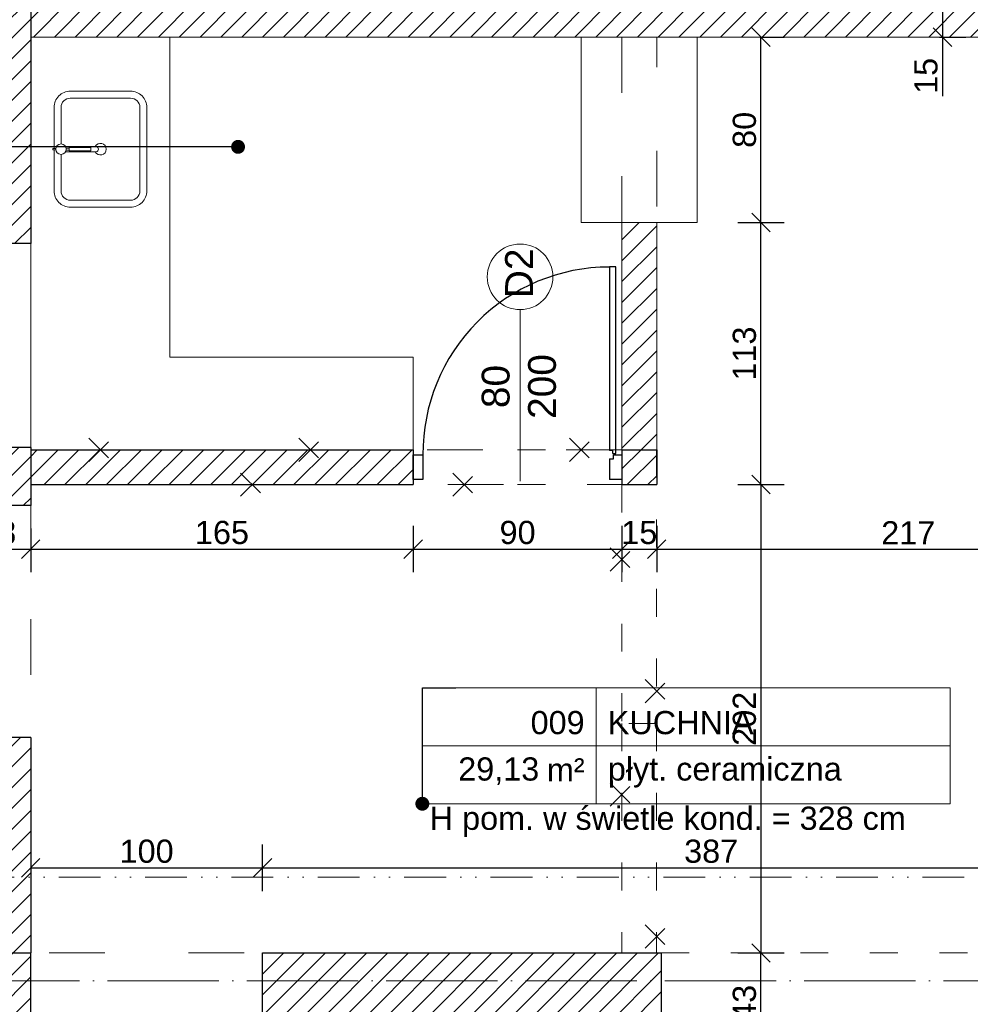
# Model space of a CAD drawing. Header units: millimetres. Extents: x -2720 to 125583, y -8970 to 34912.
# Tile 46 of 105: x 14799 to 15209, y 18342 to 18766. Entities that reach past the tile are written whole.
import ezdxf
from ezdxf import colors
from ezdxf.entities.mleader import LeaderData, LeaderLine
from ezdxf.enums import TextEntityAlignment as Align
from ezdxf.math import Vec2, Vec3

# ---------------------------------------------------------------- set-up
doc = ezdxf.new("R2010")
doc.units = ezdxf.units.MM
for name, pattern in [('1KS_2KP-50', [37.05, 12, 6, -6.35, 0, -6.35, 0, -6.35]), ('ACAD_ISO03W100', [30, 12, -18]), ('ACAD_ISO04W100', [30, 24, -3, 0, -3]), ('DASHED', [19.05, 12.7, -6.35]), ('KRESKOWA', [0.4, 0.24, -0.16])]:
    doc.linetypes.add(name, pattern=pattern)
for name, color, linetype, lineweight, true_color in [('A_DZIAŁOWA_PROJEKTOWANE', 7, 'Continuous', 18, 0x007cb0), ('A_HATCH', 7, 'Continuous', 5, 0x999999), ('A_HATCH_PROJEKTOWANE', 7, 'Continuous', 9, 0x0089b6), ('A_WIDOK 2PLAN', 7, 'Continuous', 9, 0x666666)]:
    doc.layers.add(name, color=color, linetype=linetype, lineweight=lineweight, true_color=true_color)
for name, color, linetype, lineweight in [('A_KONST_ISTNIEJĄCE', 83, 'Continuous', 25), ('A_LINIA PRZEKROJOWA', 223, '1KS_2KP-50', 15), ('A_OPISY', 40, 'Continuous', 9), ('A_OSIE KONSTRUKCYJNE', 150, 'ACAD_ISO04W100', 5), ('A_WIDOK', 141, 'Continuous', 13), ('A_WIDOK-NAD', 221, 'DASHED', 13), ('A_WYMIAROWANIE', 7, 'Continuous', 9), ('A_WYPOSAŻENIE', 181, 'Continuous', 9)]:
    doc.layers.add(name, color=color, linetype=linetype, lineweight=lineweight)
doc.layers.add('A_NIEWIDOCZNE  POMOCNICZE', color=252, linetype='ACAD_ISO03W100', lineweight=5, plot=False)
doc.styles.add('ARIAL', font='arial.ttf')
doc.styles.get("Standard").update_dxf_attribs({"font": 'arial.ttf'})
doc.dimstyles.new('1 do 100', dxfattribs={"dimtxt": 10, "dimasz": 8, "dimexe": 10, "dimexo": 10, "dimgap": 2, "dimtad": 1, "dimdec": 0, "dimtxsty": 'Standard', "dimblk": 'OBLIQUE', "dimcen": 2.5, "dimadec": 0, "dimazin": 0, "dimtfac": 1, "dimtdec": 0, "dimtmove": 0, "dimatfit": 3, "dimldrblk": 'OBLIQUE', "dimfxl": 10, "dimfxlon": 1, "dimarcsym": 0})
pattern_1 = [(45, (-1713.23, 355.087), (-4.490128, 4.490128), [])]

# ---------------------------------------------------------------- blocks, each defined once
blk = doc.blocks.new('FOTEL-K')
at = {"linetype": 'KRESKOWA', "ltscale": 5, "transparency": 33554687}
for p, q in [((-1.701, 11.602), (-11.602, -1.701)), ((11.602, 1.701), (-1.701, 11.602)), ((0.579, -9.418), (-0.579, 9.418)), ((3.475, 2.644), (3.778, -2.29)), ((-3.773, 2.198), (-3.469, -2.735)), ((-2.395, 1.565), (-2.217, 1.576)), ((-2.334, 0.57), (-2.395, 1.565)), ((-2.217, 1.576), (-2.16, 0.649)), ((11.602, 1.701), (1.701, -11.602)), ((2.185, 1.847), (2.007, 1.836)), ((2.007, 1.836), (2.064, 0.908)), ((2.246, 0.852), (2.185, 1.847)), ((9.418, 0.579), (-9.418, -0.579)), ((2.533, 0.749), (2.85, -4.401)), ((-2.29, -4.717), (-2.606, 0.433)), ((2.923, 0.336), (2.56, 0.314)), ((2.938, 0.09), (2.575, 0.068)), ((-2.579, -0.002), (-2.988, -0.027)), ((-2.564, -0.248), (-2.973, -0.273)), ((1.701, -11.602), (-11.602, -1.701)), ((-1.931, -6.611), (-2.025, -5.088)), ((-1.76, -6.6), (-1.853, -5.077)), ((2.447, -4.856), (-1.834, -5.12)), ((2.555, -6.335), (2.461, -4.812)), ((2.726, -6.325), (2.633, -4.801))]:
    blk.add_line(p, q, dxfattribs=at)
for points in [[(3.332, -2.811), (3.246, -2.816, -0.414214), (3.109, -2.695), (2.756, 3.056, -0.414214), (2.877, 3.192), (2.963, 3.198, -0.414214), (3.099, 3.077), (3.453, -2.674, -0.414214)], [(-2.923, -3.195), (-3.009, -3.201, -0.414214), (-3.145, -3.08), (-3.499, 2.671, -0.414214), (-3.378, 2.808), (-3.292, 2.813, -0.414214), (-3.155, 2.693), (-2.802, -3.059, -0.414214)], [(3.416, -5.587), (3.339, -5.592, -0.414214), (3.248, -5.512), (3.156, -4.014, -0.414214), (3.237, -3.923), (3.314, -3.918, -0.414214), (3.405, -3.999), (3.497, -5.496, -0.414214)], [(-2.706, -5.964), (-2.629, -5.959, 0.414214), (-2.549, -5.868), (-2.641, -4.37, 0.414214), (-2.732, -4.29), (-2.809, -4.295, 0.414214), (-2.89, -4.386), (-2.798, -5.883, 0.414214)]]:
    blk.add_lwpolyline(points, format="xyb", close=True, dxfattribs=at)
for points in [[(-1.85, -7.934), (-1.931, -6.611), (-0.046, -6.495), (0.035, -7.818)], [(2.808, -7.648), (2.726, -6.325), (0.841, -6.441), (0.922, -7.764)]]:
    blk.add_lwpolyline(points, close=True, dxfattribs=at)
blk.add_circle((0, 0), 8.291, dxfattribs=at)
for centre, radius, start, end in [((0.309, -5.033), 6.195, 68.9594, 118.0744), ((0.331, -5.388), 6.195, 68.9594, 118.0744), ((2.421, -4.427), 0.43, 273.5169, 3.5169), ((-1.86, -4.69), 0.43, 183.5169, 273.5169)]:
    blk.add_arc(centre, radius, start, end, dxfattribs=at)
blk = doc.blocks.new('um1')
at = {"layer": 'A_WYPOSAŻENIE'}
for points in [[(-2506.53, 3366.08), (-2506.53, 3367.35), (-2506.01, 3367.35), (-2506.01, 3366.08)], [(-2506.77, 3361.66), (-2506.77, 3360.3), (-2505.77, 3360.3), (-2505.77, 3361.66)]]:
    blk.add_lwpolyline(points, dxfattribs=at)
at = {"layer": 'A_WYPOSAŻENIE', "ltscale": 0.5}
for points in [[(-2506.53, 3366.84), (-2524.27, 3366.84, 0.414214), (-2531.27, 3359.84), (-2531.27, 3333.84, 0.414214), (-2524.27, 3326.84), (-2488.27, 3326.84, 0.414214), (-2481.27, 3333.84), (-2481.27, 3359.84, 0.414214), (-2488.27, 3366.84), (-2506.01, 3366.84)], [(-2508.52, 3363.84), (-2524.27, 3363.84, 0.414214), (-2528.27, 3359.84), (-2528.27, 3333.84, 0.414214), (-2524.27, 3329.84), (-2488.27, 3329.84, 0.414214), (-2484.27, 3333.84), (-2484.27, 3359.84, 0.414214), (-2488.27, 3363.84), (-2504.02, 3363.84)]]:
    blk.add_lwpolyline(points, format="xyb", dxfattribs=at)
at = {"layer": 'A_WYPOSAŻENIE'}
blk.add_lwpolyline([(-2507.42, 3361.92), (-2507.42, 3348.69, 0.869565), (-2505.12, 3348.69), (-2505.12, 3361.92)], format="xyb", dxfattribs=at)
blk.add_lwpolyline([(-2507.02, 3360.3), (-2505.52, 3360.3), (-2505.52, 3350.99), (-2507.02, 3350.99)], close=True, dxfattribs=at)
blk.add_circle((-2506.27, 3363.85), 2.25, dxfattribs=at)
at = {"layer": 'A_WYPOSAŻENIE', "ltscale": 0.5}
blk.add_arc((-2506.27, 3346.84), 2.5, 117.3871, 62.6129, dxfattribs=at)
blk = doc.blocks.new('*U109')
at = {"lineweight": 5}
for p, q in [((-75, -25), (-75, 25)), ((-75, 25), (0, 25)), ((0, 0), (0, 25)), ((0, 25), (152.71, 25)), ((152.71, 25), (152.71, -25)), ((-75, -25), (0, -25)), ((152.71, -25), (0, -25))]:
    blk.add_line(p, q, dxfattribs=at)
at = {"lineweight": 5, "ltscale": 18.5}
for p, q in [((0, 25), (0, -25)), ((-75, 0), (152.71, 0))]:
    blk.add_line(p, q, dxfattribs=at)
at = {"lineweight": 5, "ltscale": 18.5, "insert": (-5, -10.38), "char_height": 10, "attachment_point": 6, "style": 'ARIAL'}
blk.add_mtext('\\A1;m²', dxfattribs=at)
at = {"lineweight": 5, "style": 'ARIAL'}
blk.add_attdef('1NR', text='', height=10, dxfattribs=at).set_placement((-5, 5), align=Align.RIGHT)
blk.add_attdef('2POM', (5, 5), '', height=10, dxfattribs=at)
blk.add_attdef('4PL2', text='', height=10, dxfattribs=at).set_placement((-24.57, -5), align=Align.TOP_RIGHT)
blk.add_attdef('3POS', text='', height=10, dxfattribs=at).set_placement((5, -5), align=Align.TOP_LEFT)
blk = doc.blocks.new('_Dot')
at = {"color": 0, "linetype": 'ByBlock', "lineweight": -2}
blk.add_line((-0.5, 0), (-1, 0), dxfattribs=at)
at = {"color": 0, "linetype": 'ByBlock', "const_width": 0.5}
blk.add_lwpolyline([(-0.25, 0, 1), (0.25, 0, 1)], format="xyb", close=True, dxfattribs=at)
blk = doc.blocks.new('OSI')
at = {"layer": 'A_OSIE KONSTRUKCYJNE', "ltscale": 2}
blk.add_line((16013.11, 20727.12), (19027.17, 20727.12), dxfattribs=at)
blk = doc.blocks.new('ROZBIÓRKI_DOM')
at = {"layer": 'A_OPISY', "color": 22, "linetype": 'ACAD_ISO03W100', "true_color": 0xe22908}
for p, q in [((19100.19, 7989.89), (19110.19, 7979.89)), ((19100.19, 7979.89), (19110.19, 7989.89)), ((19190.86, 7989.89), (19200.86, 7979.89)), ((19190.86, 7979.89), (19200.86, 7989.89)), ((19307.52, 7989.89), (19317.52, 7979.89)), ((19307.52, 7979.89), (19317.52, 7989.89)), ((19165.72, 7974.89), (19175.72, 7964.89)), ((19165.72, 7964.89), (19175.72, 7974.89)), ((19257.23, 7974.89), (19267.23, 7964.89)), ((19257.23, 7964.89), (19267.23, 7974.89)), ((19325.15, 7942.59), (19335.15, 7932.59)), ((19325.15, 7932.59), (19335.15, 7942.59)), ((19340.15, 7885.83), (19350.15, 7875.83)), ((19340.15, 7875.83), (19350.15, 7885.83)), ((19345.15, 7866.89), (19330.15, 7866.89)), ((19330.15, 7866.89), (19330.15, 7767.89)), ((19345.15, 7866.89), (19345.15, 7767.89)), ((19325.15, 7841.2), (19335.15, 7831.2)), ((19325.15, 7831.2), (19335.15, 7841.2)), ((19340.15, 7779.98), (19350.15, 7769.98)), ((19340.15, 7769.98), (19350.15, 7779.98))]:
    blk.add_line(p, q, dxfattribs=at)
for points in [[(19075.15, 7984.89), (19345.15, 7984.89), (19345.15, 7866.89)], [(19075.15, 7969.89), (19330.15, 7969.89), (19330.15, 7866.89)]]:
    blk.add_lwpolyline(points, dxfattribs=at)
blk = doc.blocks.new('_Oblique')
at = {"color": 0, "linetype": 'ByBlock', "lineweight": -2}
blk.add_line((-0.5, -0.5), (0.5, 0.5), dxfattribs=at)
blk = doc.blocks.new('*D355')
at = {"layer": 'A_WYMIAROWANIE', "color": 0, "lineweight": -2, "ltscale": 2, "transparency": 16777216}
for p, q in [((14903.26, 18390.38), (14903.26, 18410.38)), ((14803.26, 18400.38), (14803.26, 18390.38)), ((14803.26, 18400.38), (14903.26, 18400.38))]:
    blk.add_line(p, q, dxfattribs=at)
at = {"layer": 'Defpoints', "color": 0, "ltscale": 2, "transparency": 16777216}
for p in [(14803.26, 18410.16), (14903.26, 18400.38), (14903.26, 18363.66)]:
    blk.add_point(p, dxfattribs=at)
at = {"layer": 'A_WYMIAROWANIE', "color": 0, "lineweight": -2, "ltscale": 2, "transparency": 16777216, "xscale": 8, "yscale": 8, "zscale": 8, "rotation": 180}
blk.add_blockref('_Oblique', (14803.26, 18400.38), dxfattribs=at)
at = {"layer": 'A_WYMIAROWANIE', "color": 0, "lineweight": -2, "ltscale": 2, "transparency": 16777216, "xscale": 8, "yscale": 8, "zscale": 8}
blk.add_blockref('_Oblique', (14903.26, 18400.38), dxfattribs=at)
at = {"layer": 'A_WYMIAROWANIE', "color": 0, "ltscale": 2, "transparency": 16777216, "insert": (14853.26, 18407.49), "char_height": 10, "attachment_point": 5}
blk.add_mtext('100', dxfattribs=at)
blk = doc.blocks.new('*D356')
at = {"layer": 'A_WYMIAROWANIE', "color": 0, "lineweight": -2, "ltscale": 2, "transparency": 16777216}
for p, q in [((14903.26, 18390.38), (14903.26, 18410.38)), ((15290.26, 18410.38), (15290.26, 18390.38)), ((14903.26, 18400.38), (15290.26, 18400.38))]:
    blk.add_line(p, q, dxfattribs=at)
at = {"layer": 'Defpoints', "color": 0, "ltscale": 2, "transparency": 16777216}
for p in [(15290.26, 18463.66), (15290.26, 18400.38), (14903.26, 18363.66)]:
    blk.add_point(p, dxfattribs=at)
at = {"layer": 'A_WYMIAROWANIE', "color": 0, "lineweight": -2, "ltscale": 2, "transparency": 16777216, "xscale": 8, "yscale": 8, "zscale": 8, "rotation": 180}
blk.add_blockref('_Oblique', (14903.26, 18400.38), dxfattribs=at)
at = {"layer": 'A_WYMIAROWANIE', "color": 0, "lineweight": -2, "ltscale": 2, "transparency": 16777216, "xscale": 8, "yscale": 8, "zscale": 8}
blk.add_blockref('_Oblique', (15290.26, 18400.38), dxfattribs=at)
at = {"layer": 'A_WYMIAROWANIE', "color": 0, "ltscale": 2, "transparency": 16777216, "insert": (15096.76, 18407.49), "char_height": 10, "attachment_point": 5}
blk.add_mtext('387', dxfattribs=at)
blk = doc.blocks.new('*D360')
at = {"layer": 'A_WYMIAROWANIE', "color": 0, "lineweight": -2, "ltscale": 2, "transparency": 16777216}
for p, q in [((15108.25, 18678.66), (15128.25, 18678.66)), ((15118.25, 18565.66), (15118.25, 18678.66)), ((15108.25, 18565.66), (15128.25, 18565.66))]:
    blk.add_line(p, q, dxfattribs=at)
at = {"layer": 'Defpoints', "color": 0, "ltscale": 2, "transparency": 16777216}
for p in [(15073.26, 18678.66), (15118.25, 18678.66), (15073.26, 18565.66)]:
    blk.add_point(p, dxfattribs=at)
at = {"layer": 'A_WYMIAROWANIE', "color": 0, "lineweight": -2, "ltscale": 2, "transparency": 16777216, "xscale": 8, "yscale": 8, "zscale": 8}
for p, rotation in [((15118.25, 18678.66), 90), ((15118.25, 18565.66), 270)]:
    blk.add_blockref('_Oblique', p, dxfattribs=dict(at, rotation=rotation))
at = {"layer": 'A_WYMIAROWANIE', "color": 0, "ltscale": 2, "transparency": 16777216, "insert": (15111.14, 18622.16), "char_height": 10, "attachment_point": 5, "rotation": 90}
blk.add_mtext('113', dxfattribs=at)
blk = doc.blocks.new('*D361')
at = {"layer": 'A_WYMIAROWANIE', "color": 0, "lineweight": -2, "ltscale": 2, "transparency": 16777216}
for p, q in [((15118.25, 18758.66), (15128.25, 18758.66)), ((15118.25, 18678.66), (15118.25, 18758.66)), ((15108.25, 18678.66), (15128.25, 18678.66))]:
    blk.add_line(p, q, dxfattribs=at)
at = {"layer": 'Defpoints', "color": 0, "ltscale": 2, "transparency": 16777216}
for p in [(15118.25, 18758.66), (15118.25, 18758.66), (15073.26, 18678.66)]:
    blk.add_point(p, dxfattribs=at)
at = {"layer": 'A_WYMIAROWANIE', "color": 0, "lineweight": -2, "ltscale": 2, "transparency": 16777216, "xscale": 8, "yscale": 8, "zscale": 8}
for p, rotation in [((15118.25, 18758.66), 90), ((15118.25, 18678.66), 270)]:
    blk.add_blockref('_Oblique', p, dxfattribs=dict(at, rotation=rotation))
at = {"layer": 'A_WYMIAROWANIE', "color": 0, "ltscale": 2, "transparency": 16777216, "insert": (15111.14, 18718.66), "char_height": 10, "attachment_point": 5, "rotation": 90}
blk.add_mtext('80', dxfattribs=at)
blk = doc.blocks.new('*D362')
at = {"layer": 'A_WYMIAROWANIE', "color": 0, "lineweight": -2, "ltscale": 2, "transparency": 16777216}
for p, q in [((15108.25, 18565.66), (15128.25, 18565.66)), ((15118.25, 18565.66), (15118.25, 18363.66)), ((15108.25, 18363.66), (15128.25, 18363.66))]:
    blk.add_line(p, q, dxfattribs=at)
at = {"layer": 'Defpoints', "color": 0, "ltscale": 2, "transparency": 16777216}
for p in [(15065.76, 18565.66), (15065.76, 18363.66), (15118.25, 18363.66)]:
    blk.add_point(p, dxfattribs=at)
at = {"layer": 'A_WYMIAROWANIE', "color": 0, "lineweight": -2, "ltscale": 2, "transparency": 16777216, "xscale": 8, "yscale": 8, "zscale": 8}
for p, rotation in [((15118.25, 18565.66), 90), ((15118.25, 18363.66), 270)]:
    blk.add_blockref('_Oblique', p, dxfattribs=dict(at, rotation=rotation))
at = {"layer": 'A_WYMIAROWANIE', "color": 0, "ltscale": 2, "transparency": 16777216, "insert": (15111.14, 18464.66), "char_height": 10, "attachment_point": 5, "rotation": 90}
blk.add_mtext('202', dxfattribs=at)
blk = doc.blocks.new('*D364')
at = {"layer": 'A_WYMIAROWANIE', "color": 0, "lineweight": -2, "ltscale": 2, "transparency": 16777216}
for p, q in [((14775.26, 18547.85), (14775.26, 18527.85)), ((14803.26, 18546.66), (14803.26, 18527.85)), ((14775.26, 18537.85), (14803.26, 18537.85))]:
    blk.add_line(p, q, dxfattribs=at)
at = {"layer": 'Defpoints', "color": 0, "ltscale": 2, "transparency": 16777216}
for p in [(14775.26, 18569.16), (14803.26, 18556.66), (14803.26, 18537.85)]:
    blk.add_point(p, dxfattribs=at)
at = {"layer": 'A_WYMIAROWANIE', "color": 0, "lineweight": -2, "ltscale": 2, "transparency": 16777216, "xscale": 8, "yscale": 8, "zscale": 8, "rotation": 180}
blk.add_blockref('_Oblique', (14775.26, 18537.85), dxfattribs=at)
at = {"layer": 'A_WYMIAROWANIE', "color": 0, "lineweight": -2, "ltscale": 2, "transparency": 16777216, "xscale": 8, "yscale": 8, "zscale": 8}
blk.add_blockref('_Oblique', (14803.26, 18537.85), dxfattribs=at)
at = {"layer": 'A_WYMIAROWANIE', "color": 0, "ltscale": 2, "transparency": 16777216, "insert": (14789.26, 18544.96), "char_height": 10, "attachment_point": 5}
blk.add_mtext('28', dxfattribs=at)
blk = doc.blocks.new('*D365')
at = {"layer": 'A_WYMIAROWANIE', "color": 0, "lineweight": -2, "ltscale": 2, "transparency": 16777216}
for p, q in [((14803.26, 18546.66), (14803.26, 18527.85)), ((14968.26, 18547.85), (14968.26, 18527.85)), ((14803.26, 18537.85), (14968.26, 18537.85))]:
    blk.add_line(p, q, dxfattribs=at)
at = {"layer": 'Defpoints', "color": 0, "ltscale": 2, "transparency": 16777216}
for p in [(14968.26, 18565.66), (14803.26, 18556.66), (14968.26, 18537.85)]:
    blk.add_point(p, dxfattribs=at)
at = {"layer": 'A_WYMIAROWANIE', "color": 0, "lineweight": -2, "ltscale": 2, "transparency": 16777216, "xscale": 8, "yscale": 8, "zscale": 8, "rotation": 180}
blk.add_blockref('_Oblique', (14803.26, 18537.85), dxfattribs=at)
at = {"layer": 'A_WYMIAROWANIE', "color": 0, "lineweight": -2, "ltscale": 2, "transparency": 16777216, "xscale": 8, "yscale": 8, "zscale": 8}
blk.add_blockref('_Oblique', (14968.26, 18537.85), dxfattribs=at)
at = {"layer": 'A_WYMIAROWANIE', "color": 0, "ltscale": 2, "transparency": 16777216, "insert": (14885.76, 18544.96), "char_height": 10, "attachment_point": 5}
blk.add_mtext('165', dxfattribs=at)
blk = doc.blocks.new('*D366')
at = {"layer": 'A_WYMIAROWANIE', "color": 0, "lineweight": -2, "ltscale": 2, "transparency": 16777216}
for p, q in [((14968.26, 18547.85), (14968.26, 18527.85)), ((15058.26, 18547.85), (15058.26, 18527.85)), ((14968.26, 18537.85), (15058.26, 18537.85))]:
    blk.add_line(p, q, dxfattribs=at)
at = {"layer": 'Defpoints', "color": 0, "ltscale": 2, "transparency": 16777216}
for p in [(14968.26, 18565.66), (15058.26, 18565.66), (15058.26, 18537.85)]:
    blk.add_point(p, dxfattribs=at)
at = {"layer": 'A_WYMIAROWANIE', "color": 0, "lineweight": -2, "ltscale": 2, "transparency": 16777216, "xscale": 8, "yscale": 8, "zscale": 8, "rotation": 180}
blk.add_blockref('_Oblique', (14968.26, 18537.85), dxfattribs=at)
at = {"layer": 'A_WYMIAROWANIE', "color": 0, "lineweight": -2, "ltscale": 2, "transparency": 16777216, "xscale": 8, "yscale": 8, "zscale": 8}
blk.add_blockref('_Oblique', (15058.26, 18537.85), dxfattribs=at)
at = {"layer": 'A_WYMIAROWANIE', "color": 0, "ltscale": 2, "transparency": 16777216, "insert": (15013.26, 18544.96), "char_height": 10, "attachment_point": 5}
blk.add_mtext('90', dxfattribs=at)
blk = doc.blocks.new('*D367')
at = {"layer": 'A_WYMIAROWANIE', "color": 0, "lineweight": -2, "ltscale": 2, "transparency": 16777216}
for p, q in [((15058.26, 18547.85), (15058.26, 18527.85)), ((15073.26, 18547.85), (15073.26, 18527.85)), ((15058.26, 18537.85), (15073.26, 18537.85))]:
    blk.add_line(p, q, dxfattribs=at)
at = {"layer": 'Defpoints', "color": 0, "ltscale": 2, "transparency": 16777216}
for p in [(15058.26, 18565.66), (15073.26, 18565.66), (15073.26, 18537.85)]:
    blk.add_point(p, dxfattribs=at)
at = {"layer": 'A_WYMIAROWANIE', "color": 0, "lineweight": -2, "ltscale": 2, "transparency": 16777216, "xscale": 8, "yscale": 8, "zscale": 8, "rotation": 180}
blk.add_blockref('_Oblique', (15058.26, 18537.85), dxfattribs=at)
at = {"layer": 'A_WYMIAROWANIE', "color": 0, "lineweight": -2, "ltscale": 2, "transparency": 16777216, "xscale": 8, "yscale": 8, "zscale": 8}
blk.add_blockref('_Oblique', (15073.26, 18537.85), dxfattribs=at)
at = {"layer": 'A_WYMIAROWANIE', "color": 0, "ltscale": 2, "transparency": 16777216, "insert": (15065.76, 18544.96), "char_height": 10, "attachment_point": 5}
blk.add_mtext('15', dxfattribs=at)
blk = doc.blocks.new('*D368')
at = {"layer": 'A_WYMIAROWANIE', "color": 0, "lineweight": -2, "ltscale": 2, "transparency": 16777216}
for p, q in [((15073.26, 18547.85), (15073.26, 18527.85)), ((15290.26, 18547.85), (15290.26, 18527.85)), ((15073.26, 18537.85), (15290.26, 18537.85))]:
    blk.add_line(p, q, dxfattribs=at)
at = {"layer": 'Defpoints', "color": 0, "ltscale": 2, "transparency": 16777216}
for p in [(15073.26, 18565.66), (15290.26, 18560.8), (15290.26, 18537.85)]:
    blk.add_point(p, dxfattribs=at)
at = {"layer": 'A_WYMIAROWANIE', "color": 0, "lineweight": -2, "ltscale": 2, "transparency": 16777216, "xscale": 8, "yscale": 8, "zscale": 8, "rotation": 180}
blk.add_blockref('_Oblique', (15073.26, 18537.85), dxfattribs=at)
at = {"layer": 'A_WYMIAROWANIE', "color": 0, "lineweight": -2, "ltscale": 2, "transparency": 16777216, "xscale": 8, "yscale": 8, "zscale": 8}
blk.add_blockref('_Oblique', (15290.26, 18537.85), dxfattribs=at)
at = {"layer": 'A_WYMIAROWANIE', "color": 0, "ltscale": 2, "transparency": 16777216, "insert": (15181.76, 18544.88), "char_height": 10, "attachment_point": 5}
blk.add_mtext('217', dxfattribs=at)
blk = doc.blocks.new('*D403')
at = {"layer": 'A_WYMIAROWANIE', "color": 0, "lineweight": -2, "ltscale": 2, "transparency": 16777216}
for p, q in [((15186.56, 18773.66), (15206.56, 18773.66)), ((15196.56, 18773.66), (15196.56, 18758.66)), ((15195.2, 18758.66), (15206.56, 18758.66)), ((15196.56, 18758.66), (15196.56, 18733.2))]:
    blk.add_line(p, q, dxfattribs=at)
at = {"layer": 'Defpoints', "color": 0, "ltscale": 2, "transparency": 16777216}
for p in [(15163.46, 18773.66), (15185.2, 18758.66), (15196.56, 18758.66)]:
    blk.add_point(p, dxfattribs=at)
at = {"layer": 'A_WYMIAROWANIE', "color": 0, "lineweight": -2, "ltscale": 2, "transparency": 16777216, "xscale": 8, "yscale": 8, "zscale": 8}
for p, rotation in [((15196.56, 18773.66), 90), ((15196.56, 18758.66), 270)]:
    blk.add_blockref('_Oblique', p, dxfattribs=dict(at, rotation=rotation))
at = {"layer": 'A_WYMIAROWANIE', "color": 0, "ltscale": 2, "transparency": 16777216, "insert": (15189.45, 18741.93), "char_height": 10, "attachment_point": 5, "rotation": 90}
blk.add_mtext('15', dxfattribs=at)
blk = doc.blocks.new('*D490')
at = {"layer": 'A_WYMIAROWANIE', "color": 0, "lineweight": -2, "ltscale": 2, "transparency": 16777216}
for p, q in [((15108.25, 18363.66), (15128.25, 18363.66)), ((15118.25, 18320.66), (15118.25, 18363.66)), ((15108.25, 18320.66), (15128.25, 18320.66))]:
    blk.add_line(p, q, dxfattribs=at)
at = {"layer": 'Defpoints', "color": 0, "ltscale": 2, "transparency": 16777216}
for p in [(15093.91, 18363.66), (15118.25, 18363.66), (15093.91, 18320.66)]:
    blk.add_point(p, dxfattribs=at)
at = {"layer": 'A_WYMIAROWANIE', "color": 0, "lineweight": -2, "ltscale": 2, "transparency": 16777216, "xscale": 8, "yscale": 8, "zscale": 8}
for p, rotation in [((15118.25, 18363.66), 90), ((15118.25, 18320.66), 270)]:
    blk.add_blockref('_Oblique', p, dxfattribs=dict(at, rotation=rotation))
at = {"layer": 'A_WYMIAROWANIE', "color": 0, "ltscale": 2, "transparency": 16777216, "insert": (15111.14, 18342.16), "char_height": 10, "attachment_point": 5, "rotation": 90}
blk.add_mtext('43', dxfattribs=at)
blk = doc.blocks.new('*D519')
at = {"layer": 'A_WYMIAROWANIE', "color": 0, "lineweight": -2, "ltscale": 2, "transparency": 16777216}
for p, q in [((14756.2, 18556.66), (14736.2, 18556.66)), ((14746.2, 18456.66), (14746.2, 18556.66)), ((14756.2, 18456.66), (14736.2, 18456.66))]:
    blk.add_line(p, q, dxfattribs=at)
at = {"layer": 'Defpoints', "color": 0, "ltscale": 2, "transparency": 16777216}
for p in [(14746.2, 18556.66), (14803.26, 18556.66), (14803.26, 18456.66)]:
    blk.add_point(p, dxfattribs=at)
at = {"layer": 'A_WYMIAROWANIE', "color": 0, "lineweight": -2, "ltscale": 2, "transparency": 16777216, "xscale": 8, "yscale": 8, "zscale": 8}
for p, rotation in [((14746.2, 18556.66), 90), ((14746.2, 18456.66), 270)]:
    blk.add_blockref('_Oblique', p, dxfattribs=dict(at, rotation=rotation))
at = {"layer": 'A_WYMIAROWANIE', "color": 0, "ltscale": 2, "transparency": 16777216, "insert": (14739.1, 18506.66), "char_height": 10, "attachment_point": 5, "rotation": 90}
blk.add_mtext('100', dxfattribs=at)

msp = doc.modelspace()

# ---------------------------------------------------------------- hatches: boundary and pattern name
at = {"layer": 'A_HATCH'}
h = msp.add_hatch(dxfattribs=at)
h.set_pattern_fill('ANSI31', color=256, scale=2)
h.set_pattern_definition(pattern_1)
h.paths.add_polyline_path([(14201.26, 19300.66), (14129.26, 19300.66), (14129.26, 19244.66), (14201.26, 19244.66)])
h.paths.add_polyline_path([(14201.26, 19595.66), (14158.26, 19595.66), (14158.26, 19530.66), (14201.26, 19530.66)])
h.paths.add_polyline_path([(14158.26, 19595.66), (14129.26, 19595.66), (14129.26, 19530.66), (14158.26, 19530.66)])
h.paths.add_polyline_path([(14229.26, 19638.66), (14158.26, 19638.66), (14158.26, 19643.66), (13983.29, 19643.66), (13983.29, 19635.66), (13983.26, 19600.66), (14115.26, 19600.66), (14115.26, 19595.66), (14229.26, 19595.66)])
h.paths.add_polyline_path([(14510.26, 19638.66), (14466.26, 19638.66), (14466.26, 19630.66), (14466.26, 19595.66), (14510.26, 19595.66)])
h.paths.add_polyline_path([(13757.26, 19643.66), (13706.26, 19643.66), (13706.26, 19635.66), (13706.26, 19600.66), (13757.26, 19600.66)])
h.paths.add_polyline_path([(13480.26, 19643.66), (13293.26, 19643.66), (13293.26, 19527.66), (13301.26, 19527.66), (13336.26, 19527.66), (13336.26, 19600.66), (13480.26, 19600.66)])
h.paths.add_polyline_path([(13336.26, 19307.66), (13293.26, 19307.66), (13293.26, 19251.66), (13301.26, 19251.66), (13336.26, 19251.66)])
h.paths.add_polyline_path([(13336.26, 19019.66), (13293.26, 19019.66), (13293.26, 18419.66), (13336.26, 18419.66)])
h.paths.add_polyline_path([(13812.26, 18204.66), (13336.26, 18204.66), (13336.26, 18223.66), (13293.26, 18223.66), (13293.26, 18161.66), (13812.26, 18161.66), (13812.26, 18173.58)])
h.paths.add_polyline_path([(14014.26, 18204.66), (13990.26, 18204.66), (13971.26, 18204.66), (13942.26, 18204.66), (13942.26, 18161.66), (14014.26, 18161.66)])
h.paths.add_polyline_path([(14201.26, 18471.18), (14178.76, 18471.18), (14201.26, 18471.18), (14201.26, 19016.66), (14158.26, 19016.66), (14158.26, 18320.66), (14803.26, 18320.66), (14803.26, 18363.66), (14201.26, 18363.66)])
h.paths.add_polyline_path([(14114.26, 18402.66), (14136.76, 18402.66), (14114.26, 18402.66), (14114.26, 18356.66), (13971.26, 18356.66), (13971.26, 18313.66), (14156.26, 18313.66), (14156.26, 19016.66), (14129.26, 19016.66), (14129.26, 18725.66), (14114.26, 18725.66)])
h = msp.add_hatch(dxfattribs=at)
h.set_pattern_fill('ANSI31', color=256, scale=2)
h.set_pattern_definition(pattern_1)
h.paths.add_polyline_path([(15360.26, 18363.66), (15290.26, 18363.66), (15250.26, 18363.66), (15250.26, 18320.66), (15294.26, 18320.66), (15294.26, 18306.66), (15360.26, 18306.66)])
h.paths.add_polyline_path([(15075.26, 18363.66), (14903.26, 18363.66), (14903.26, 18320.66), (15075.26, 18320.66)])
h.paths.add_polyline_path([(14803.26, 18456.66), (14775.26, 18456.66), (14775.26, 18363.66), (14803.26, 18363.66)])
h.paths.add_polyline_path([(14803.26, 18581.66), (14775.26, 18581.66), (14775.26, 18556.66), (14803.26, 18556.66)])
h.paths.add_polyline_path([(14852.26, 19003.66), (14803.26, 19003.66), (14803.26, 18933.66), (14852.26, 18933.66)])
h.paths.add_polyline_path([(14852.26, 19121.66), (14818.26, 19121.66), (14818.26, 19153.66), (14811.36, 19153.66), (14775.26, 19153.66), (14775.26, 19093.66), (14803.26, 19093.66), (14852.26, 19093.66)])
h.paths.add_polyline_path([(15063.26, 19251.66), (15035.26, 19251.66), (15035.26, 19216.66), (15063.26, 19216.66)])
h.paths.add_polyline_path([(15063.26, 19428.66), (15063.26, 19471.66), (15010.26, 19471.66), (15010.26, 19464.23), (15010.26, 19428.66), (15035.26, 19428.66), (15035.26, 19355.66), (15063.26, 19355.66)])
h.paths.add_polyline_path([(14818.26, 19638.66), (14747.26, 19638.66), (14747.26, 19630.66), (14747.26, 19595.66), (14775.26, 19595.66), (14775.26, 19428.66), (14865.26, 19428.66), (14865.26, 19471.66), (14818.26, 19471.66)])
h.paths.add_polyline_path([(14818.26, 19428.66), (14775.26, 19428.66), (14775.26, 19280.66), (14818.26, 19280.66)])
h.paths.add_polyline_path([(15228.71, 19099.16), (15228.71, 19113.16), (15242.71, 19113.16), (15242.71, 19099.16)])
h.paths.add_polyline_path([(15269.06, 19121.66), (15269.06, 19099.16), (15255.06, 19099.16), (15255.06, 19121.66), (15063.26, 19121.66), (15063.26, 19126.66), (15035.26, 19126.66), (15035.26, 19121.66), (15035.26, 19093.66), (15290.26, 19093.66), (15290.26, 19121.66)])
h.paths.add_polyline_path([(14775.26, 18991.15), (14797.76, 18991.15), (14797.76, 18977.15), (14775.26, 18977.15), (14775.26, 18669.66), (14803.26, 18669.66), (14803.26, 19093.66), (14775.26, 19093.66)])
h = msp.add_hatch(dxfattribs=at)
h.set_pattern_fill('ANSI31', color=256, scale=2)
h.set_pattern_definition(pattern_1)
h.paths.add_polyline_path([(14968.26, 18580.66), (14803.26, 18580.66), (14803.26, 18565.66), (14968.26, 18565.66)])
h.paths.add_polyline_path([(15073.26, 18580.66), (15058.26, 18580.66), (15058.26, 18565.66), (15073.26, 18565.66)])
at = {"layer": 'A_HATCH_PROJEKTOWANE', "ltscale": 2}
h = msp.add_hatch(dxfattribs=at)
h.set_pattern_fill('ANSI31', color=256, scale=2)
h.set_pattern_definition(pattern_1)
h.paths.add_polyline_path([(15073.26, 18678.66), (15058.26, 18678.66), (15058.26, 18580.66), (15073.26, 18580.66)])
h.paths.add_polyline_path([(15290.26, 18773.66), (14803.26, 18773.66), (14803.26, 18758.66), (15290.26, 18758.66)])
h.paths.add_polyline_path([(15115.26, 18933.66), (15180.26, 18933.66), (15180.26, 18948.66), (15088.12, 18948.66), (15088.12, 18983.66), (15073.12, 18983.66), (15073.12, 18948.66), (14982.26, 18948.66), (14982.26, 18933.66), (15068.12, 18933.66), (15100.26, 18933.66), (15100.26, 18773.66), (15115.26, 18773.66)])
h.paths.add_polyline_path([(14882.26, 18948.66), (14852.26, 18948.66), (14852.26, 18933.66), (14882.26, 18933.66)])
h.paths.add_polyline_path([(15088.12, 19093.66), (15073.12, 19093.66), (15073.12, 19083.66), (15088.12, 19083.66)])
h.paths.add_polyline_path([(15290.26, 18948.66), (15280.26, 18948.66), (15280.26, 18933.66), (15290.26, 18933.66)])

# ---------------------------------------------------------------- linework, layer by layer
at = {"color": 144}
for p, q in [((15054.31, 18580.43), (15052.92, 18580.43)), ((15054.31, 18579.04), (15054.31, 18580.43)), ((15054.68, 18576.74), (15054.68, 18578.52)), ((15052.89, 18576.74), (15054.68, 18576.74))]:
    msp.add_line(p, q, dxfattribs=at)
for points in [[(15055.7, 18579.04), (15055.7, 18659.51), (15052.92, 18659.51), (15052.92, 18580.43)], [(14968.26, 18567.8), (14968.26, 18578.52), (14972.43, 18578.52), (14972.43, 18567.8), (14968.26, 18567.8)], [(15054.68, 18578.52), (15058.26, 18578.52), (15058.26, 18567.8), (15052.89, 18567.8)], [(15054.31, 18579.04), (15055.7, 18579.04)], [(15052.89, 18576.74), (15052.89, 18567.8)]]:
    msp.add_lwpolyline(points, dxfattribs=at)
msp.add_arc((15052.91, 18579.02), 80.48, 89.9989, 180.3548, dxfattribs=at)
at = {"layer": 'A_DZIAŁOWA_PROJEKTOWANE', "ltscale": 2}
for p, q in [((14803.26, 18773.66), (14803.26, 18758.66)), ((14803.26, 18758.66), (15290.26, 18758.66)), ((15058.26, 18580.66), (15058.26, 18678.66)), ((15058.26, 18678.66), (15073.26, 18678.66)), ((15073.26, 18580.66), (15073.26, 18678.66))]:
    msp.add_line(p, q, dxfattribs=at)
at = {"layer": 'A_KONST_ISTNIEJĄCE', "ltscale": 2}
for p, q in [((14803.26, 19093.66), (14803.26, 18669.66)), ((14803.26, 18669.66), (14775.26, 18669.66)), ((14803.26, 18581.66), (14775.26, 18581.66)), ((14803.26, 18581.66), (14803.26, 18556.66)), ((14968.26, 18580.66), (14968.26, 18565.66)), ((15058.26, 18580.66), (15058.26, 18565.66)), ((14803.26, 18556.66), (14775.26, 18556.66)), ((14803.26, 18456.66), (14775.26, 18456.66)), ((14803.26, 18456.66), (14803.26, 18363.66)), ((14201.26, 18363.66), (14803.26, 18363.66)), ((14803.26, 18320.66), (14803.26, 18363.66)), ((14903.26, 18320.66), (14903.26, 18363.66)), ((14903.26, 18363.66), (15075.26, 18363.66)), ((15075.26, 18363.66), (15075.26, 18320.66))]:
    msp.add_line(p, q, dxfattribs=at)
for points in [[(14803.26, 18580.66), (14968.26, 18580.66)], [(15058.26, 18580.66), (15073.26, 18580.66), (15073.26, 18565.66)], [(14803.26, 18565.66), (14968.26, 18565.66)], [(15058.26, 18565.66), (15073.26, 18565.66)]]:
    msp.add_lwpolyline(points, dxfattribs=at)
at = {"layer": 'A_LINIA PRZEKROJOWA'}
msp.add_line((15950.89, 18396.31), (13006.64, 18396.4), dxfattribs=at)
at = {"layer": 'A_NIEWIDOCZNE  POMOCNICZE', "ltscale": 2}
msp.add_lwpolyline([(15058.26, 18580.66), (14803.26, 18580.66), (14803.26, 18758.66), (15058.26, 18758.66)], close=True, dxfattribs=at)
msp.add_lwpolyline([(15073.26, 18565.66), (15073.26, 18758.66), (15290.26, 18758.66), (15290.26, 18363.66), (15250.26, 18363.66), (15250.26, 18320.66), (15294.26, 18320.66), (15294.26, 17929.66), (14927.26, 17929.66), (14927.26, 18320.66), (15075.26, 18320.66), (15075.26, 18363.66), (14803.26, 18363.66), (14803.26, 18565.66), (15073.26, 18565.66)], dxfattribs=at)
at = {"layer": 'A_OPISY', "color": 144, "true_color": 0x007cb0, "transparency": 33554559}
msp.add_line((15014.33, 18641.12), (15014.33, 18567.15), dxfattribs=at)
msp.add_circle((15014.33, 18655.27), 14.15, dxfattribs=at)
at = {"layer": 'A_WIDOK', "ltscale": 2}
msp.add_line((14803.26, 18669.66), (14803.26, 18581.66), dxfattribs=at)
at = {"layer": 'A_WIDOK-NAD', "linetype": 'ACAD_ISO03W100'}
msp.add_line((15075.26, 18363.66), (15250.26, 18363.66), dxfattribs=at)
at = {"layer": 'A_WYPOSAŻENIE'}
for p, q in [((14863.26, 18620.66), (14863.26, 18758.66)), ((14968.26, 18620.66), (14863.26, 18620.66)), ((14968.26, 18580.66), (14968.26, 18620.66))]:
    msp.add_line(p, q, dxfattribs=at)
msp.add_lwpolyline([(15040.76, 18678.66), (15090.76, 18678.66), (15090.76, 18758.66), (15040.76, 18758.66)], close=True, dxfattribs=at)

# ---------------------------------------------------------------- block references
at = {"layer": 'A_OPISY'}
msp.add_blockref('*U109', (15047.18, 18453.02), dxfattribs=at).add_auto_attribs({'1NR': '009', '2POM': 'KUCHNIA', '3POS': 'płyt. ceramiczna', '4PL2': '29,13'})
at = {"layer": 'A_OSIE KONSTRUKCYJNE'}
msp.add_blockref('OSI', (-3039.77, -2375.46), dxfattribs=at)
at = {"layer": 'A_WIDOK'}
msp.add_blockref('ROZBIÓRKI_DOM', (-4271.9, 10595.77), dxfattribs=at)
at = {"layer": 'A_WIDOK 2PLAN', "xscale": 9.04563411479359, "yscale": 9.04563411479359, "zscale": 9.04563411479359, "rotation": 306.6570343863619}
msp.add_blockref('FOTEL-K', (14960.44, 18854.72), dxfattribs=at)
at = {"layer": 'A_WYPOSAŻENIE', "xscale": -1, "rotation": 90}
msp.add_blockref('um1', (18180.18, 16204.05), dxfattribs=at)

# ---------------------------------------------------------------- texts
at = {"layer": 'A_OPISY', "color": 144, "true_color": 0x007cb0, "transparency": 33554559, "char_height": 12, "attachment_point": 5, "rotation": 90}
for s, insert in [('D2', (15013.88, 18656.77)), ('80\\P200', (15013.88, 18607.96))]:
    msp.add_mtext_dynamic_manual_height_columns(s, width=44.3905, gutter_width=12.5, heights=[0], dxfattribs=dict(at, insert=insert))
at = {"layer": 'A_OPISY', "insert": (14975.37, 18426.77), "char_height": 10, "attachment_point": 1}
msp.add_mtext_dynamic_manual_height_columns('H pom. w świetle kond. = 328 cm', width=254.3544, gutter_width=0, heights=[12.82], dxfattribs=at)

# ---------------------------------------------------------------- dimensions: what is measured, and where the dimension line sits
at = {"layer": 'A_WYMIAROWANIE', "ltscale": 2}
for base, p1, p2, picture, middle in [((15196.56, 18758.66), (15163.46, 18773.66), (15185.2, 18758.66), '*D403', (15189.45, 18741.93)), ((15118.25, 18678.66), (15073.26, 18565.66), (15073.26, 18678.66), '*D360', (15111.14, 18622.16)), ((15118.25, 18363.66), (15065.76, 18565.66), (15065.76, 18363.66), '*D362', (15111.14, 18464.66)), ((14746.2, 18556.66), (14803.26, 18456.66), (14803.26, 18556.66), '*D519', (14739.1, 18506.66)), ((15118.25, 18363.66), (15093.91, 18320.66), (15093.91, 18363.66), '*D490', (15111.14, 18342.16))]:
    dim = msp.add_linear_dim(base=base, p1=p1, p2=p2, angle=90, dimstyle='1 do 100', dxfattribs=at)
    dim.commit()
    dim.dimension.update_dxf_attribs({"geometry": picture, "text_midpoint": middle})
dim = msp.add_linear_dim(base=(15118.25, 18758.66), p1=(15073.26, 18678.66), p2=(15118.25, 18758.66), angle=90, dimstyle='1 do 100', override={"dimtmove": 1}, dxfattribs=at)
dim.commit()
dim.dimension.update_dxf_attribs({"geometry": '*D361', "text_midpoint": (15111.14, 18718.66)})
for base, p1, p2, picture, middle in [((14803.26, 18537.85), (14775.26, 18569.16), (14803.26, 18556.66), '*D364', (14789.26, 18544.96)), ((14968.26, 18537.85), (14803.26, 18556.66), (14968.26, 18565.66), '*D365', (14885.76, 18544.96)), ((15058.26, 18537.85), (14968.26, 18565.66), (15058.26, 18565.66), '*D366', (15013.26, 18544.96)), ((15290.26, 18537.85), (15073.26, 18565.66), (15290.26, 18560.8), '*D368', (15181.76, 18544.88)), ((15290.26, 18400.38), (14903.26, 18363.66), (15290.26, 18463.66), '*D356', (15096.76, 18407.49))]:
    dim = msp.add_linear_dim(base=base, p1=p1, p2=p2, dimstyle='1 do 100', override={"dimtmove": 1}, dxfattribs=at)
    dim.commit()
    dim.dimension.update_dxf_attribs({"geometry": picture, "text_midpoint": middle})
dim = msp.add_linear_dim(base=(15073.26, 18537.85), p1=(15058.26, 18565.66), p2=(15073.26, 18565.66), dimstyle='1 do 100', override={"dimtmove": 1}, dxfattribs=at)
dim.commit()
dim.dimension.update_dxf_attribs({"geometry": '*D367', "text_midpoint": (15065.76, 18537.85), "dimtype": 160})
dim = msp.add_linear_dim(base=(14903.26, 18400.38), p1=(14803.26, 18410.16), p2=(14903.26, 18363.66), dimstyle='1 do 100', dxfattribs=at)
dim.commit()
dim.dimension.update_dxf_attribs({"geometry": '*D355', "text_midpoint": (14853.26, 18407.49)})

# ---------------------------------------------------------------- leaders
at = {"layer": 'A_OPISY'}
ml = msp.add_multileader_mtext('Standard', dxfattribs=at)
ml.set_content('', color=256)
ml.set_leader_properties()
ml.set_arrow_properties(name='DOT')
ml.build(insert=Vec2(0, 0))
ml.multileader.update_dxf_attribs({"arrow_head_size": 6})
ctx = ml.context
ctx.base_point, ctx.arrow_head_size, ctx.plane_origin = Vec3(14544.36, 18711.32), 6, Vec3(14327.83, 19179.03)
ctx.text_align_type = 2
notes = []
notes.append((ctx, [(1, (1, 1, 0), (14562.89, 18711.32), (-1, 0), 14.52, [(0, [(14892.7, 18711.32)], 0, [])])]))
ctx.mtext.insert, ctx.mtext.alignment, ctx.mtext.flow_direction = Vec3(14546.36, 18713.32), 3, 5
ml = msp.add_multileader_mtext('Standard', dxfattribs=at)
ml.set_content('', color=256)
ml.set_leader_properties()
ml.set_arrow_properties(name='DOT')
ml.build(insert=Vec2(0, 0))
ml.multileader.update_dxf_attribs({"arrow_head_size": 6})
ctx = ml.context
ctx.base_point, ctx.arrow_head_size, ctx.plane_origin = Vec3(14986.7, 18478.02), 6, Vec3(14770.16, 18945.73)
notes.append((ctx, [(0, (1, 1, 0), (14972.18, 18478.02), (1, 0), 14.52, [(0, [(14972.18, 18428.02)], 0, [])])]))
ctx.mtext.insert, ctx.mtext.flow_direction = Vec3(14988.7, 18480.02), 5
for ctx, leaders in notes:
    for number, flags, end, landing, length, lines in leaders:
        leader = LeaderData()
        leader.index, (leader.has_last_leader_line, leader.has_dogleg_vector, leader.attachment_direction) = number, flags
        leader.last_leader_point, leader.dogleg_vector, leader.dogleg_length = Vec3(end), Vec3(landing), length
        for number, points, colour, breaks in lines:
            line = LeaderLine()
            line.index, line.vertices, line.color, line.breaks = number, Vec3.list(points), colors.encode_raw_color(colour), breaks
            leader.lines.append(line)
        ctx.leaders.append(leader)

doc.saveas('drawing.dxf')
